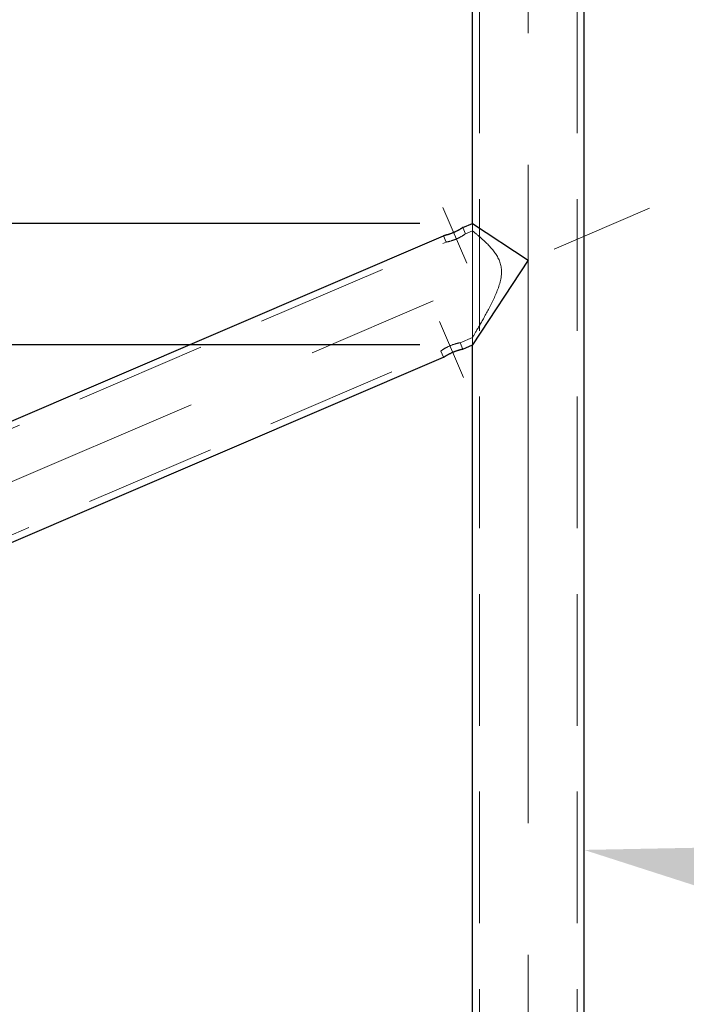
# Model space of a CAD drawing. Header units: millimetres. Extents: x -845 to -83, y 8759 to 9255.
# Tile 37 of 119: x -632 to -619, y 8864 to 8882. Entities that reach past the tile are written whole.
import ezdxf

# ---------------------------------------------------------------- set-up
doc = ezdxf.new("R2010")
doc.units = ezdxf.units.MM
doc.header["$LTSCALE"] = 10
doc.linetypes.add('HIDDEN', pattern=[0.375, 0.25, -0.125])
doc.linetypes.add('MITTE', pattern=[2, 1.25, -0.25, 0.25, -0.25])
doc.layers.get('Defpoints').update_dxf_attribs({"color": 1})
for name, color, linetype, lineweight in [('PS_DIM', 4, 'Continuous', 13), ('PS_Hidden', 2, 'HIDDEN', 9), ('PS_Mid', 5, 'MITTE', 15), ('PS_Shape', 161, 'Continuous', 30), ('PS_SOLID', 7, 'Continuous', 30)]:
    doc.layers.add(name, color=color, linetype=linetype, lineweight=lineweight)
doc.styles.add('simplex', font='simplex.shx', dxfattribs={"width": 0.75})
doc.dimstyles.new('1_20_PRZ', dxfattribs={"dimtxt": 2, "dimasz": 1, "dimexe": 2, "dimexo": 5, "dimgap": 1, "dimtad": 1, "dimdec": 0, "dimlfac": 20, "dimtxsty": 'simplex', "dimblk": 'dimznak', "dimcen": 2, "dimse1": 1, "dimse2": 1, "dimclrd": 256, "dimclrt": 4, "dimadec": 1, "dimazin": 0, "dimtfac": 1, "dimtdec": 0, "dimtix": 1, "dimtmove": 2, "dimatfit": 3, "dimldrblk": 'dim-grot', "dimfxl": 1, "dimarcsym": 0})
doc.dimstyles.new('1_20_SC', dxfattribs={"dimtxt": 2, "dimasz": 1, "dimexe": 1, "dimexo": 1, "dimgap": 1, "dimtad": 1, "dimdec": 0, "dimlfac": 20, "dimtxsty": 'simplex', "dimblk": 'dimznak', "dimcen": 2, "dimclrd": 256, "dimclre": 256, "dimclrt": 4, "dimadec": 1, "dimazin": 0, "dimtfac": 1, "dimtdec": 0, "dimtix": 1, "dimtmove": 2, "dimatfit": 3, "dimldrblk": 'dim-grot', "dimfxl": 1, "dimarcsym": 0})
doc.dimstyles.new('średnice', dxfattribs={"dimtxt": 2, "dimasz": 2.5, "dimexe": 1, "dimexo": 1, "dimgap": 1, "dimtad": 1, "dimdec": 0, "dimlfac": 10, "dimtxsty": 'simplex', "dimcen": 2, "dimclrd": 256, "dimclre": 256, "dimclrt": 3, "dimadec": 1, "dimazin": 0, "dimtfac": 1, "dimtdec": 0, "dimtix": 1, "dimtmove": 1, "dimatfit": 0, "dimfxl": 1, "dimarcsym": 0})

# ---------------------------------------------------------------- blocks, each defined once
blk = doc.blocks.new('dimznak')
at = {"color": 0}
for points in [[(0, 2), (0, -2)], [(-2, 0), (2, 0)]]:
    blk.add_lwpolyline(points, dxfattribs=at)
at = {"color": 2}
blk.add_lwpolyline([(1, 1), (-1, -1)], dxfattribs=at)
blk = doc.blocks.new('*D128')
at = {"layer": 'Defpoints', "color": 0, "transparency": 16777216}
for p in [(-633.283, 8876.211), (-623.343, 8876.211), (-621.223, 8858.014)]:
    blk.add_point(p, dxfattribs=at)
at = {"layer": 'PS_DIM', "lineweight": -2, "transparency": 16777216}
for p, q in [((-624.343, 8876.211), (-634.283, 8876.211)), ((-633.283, 8859.014), (-633.283, 8875.211)), ((-622.223, 8858.014), (-634.283, 8858.014))]:
    blk.add_line(p, q, dxfattribs=at)
for p, rotation in [((-633.283, 8876.211), 90), ((-633.283, 8858.014), 270)]:
    blk.add_blockref('dimznak', p, dxfattribs=dict(at, rotation=rotation))
at = {"layer": 'PS_DIM', "color": 4, "transparency": 16777216, "insert": (-635.283, 8867.113), "char_height": 2, "attachment_point": 5, "rotation": 90, "style": 'simplex'}
blk.add_mtext('364', dxfattribs=at)
blk = doc.blocks.new('dim-grot')
blk.add_hatch(color=256).paths.add_polyline_path([(0, 0), (-2, 0.5), (-2, -0.5)])
blk.add_lwpolyline([(0, 0), (-2, 0.5), (-2, -0.5), (0, 0)])
blk = doc.blocks.new('*D129')
at = {"layer": 'Defpoints', "color": 0, "transparency": 16777216}
for p in [(-633.283, 8878.518), (-623.343, 8878.518), (-623.343, 8876.211)]:
    blk.add_point(p, dxfattribs=at)
at = {"layer": 'PS_DIM', "lineweight": -2, "transparency": 16777216}
for p, q in [((-633.283, 8879.518), (-633.283, 8880.518)), ((-633.283, 8876.211), (-633.283, 8878.518)), ((-633.283, 8875.211), (-633.283, 8874.211))]:
    blk.add_line(p, q, dxfattribs=at)
for p, rotation in [((-633.283, 8878.518), 270), ((-633.283, 8876.211), 90)]:
    blk.add_blockref('dimznak', p, dxfattribs=dict(at, rotation=rotation))
at = {"layer": 'PS_DIM', "color": 4, "transparency": 16777216, "insert": (-635.283, 8880.59), "char_height": 2, "attachment_point": 5, "rotation": 90, "style": 'simplex'}
blk.add_mtext('46', dxfattribs=at)
blk = doc.blocks.new('*D130')
at = {"layer": 'Defpoints', "color": 0, "transparency": 16777216}
for p in [(-633.283, 8903.711), (-623.343, 8903.711), (-623.343, 8878.518)]:
    blk.add_point(p, dxfattribs=at)
at = {"layer": 'PS_DIM', "lineweight": -2, "transparency": 16777216}
for p, q in [((-624.343, 8903.711), (-634.283, 8903.711)), ((-633.283, 8879.518), (-633.283, 8902.711)), ((-624.343, 8878.518), (-634.283, 8878.518))]:
    blk.add_line(p, q, dxfattribs=at)
for p, rotation in [((-633.283, 8903.711), 90), ((-633.283, 8878.518), 270)]:
    blk.add_blockref('dimznak', p, dxfattribs=dict(at, rotation=rotation))
at = {"layer": 'PS_DIM', "color": 4, "transparency": 16777216, "insert": (-635.283, 8891.114), "char_height": 2, "attachment_point": 5, "rotation": 90, "style": 'simplex'}
blk.add_mtext('504', dxfattribs=at)
blk = doc.blocks.new('*D138')
at = {"layer": 'Defpoints', "color": 0, "transparency": 16777216}
for p in [(-642.283, 8890.129), (-464.843, 8886.829), (-464.843, 8838.437)]:
    blk.add_point(p, dxfattribs=at)
at = {"layer": 'PS_DIM', "lineweight": -2, "transparency": 16777216}
blk.add_line((-641.283, 8838.437), (-465.843, 8838.437), dxfattribs=at)
at = {"layer": 'PS_DIM', "lineweight": -2, "transparency": 16777216, "rotation": 180}
blk.add_blockref('dimznak', (-642.283, 8838.437), dxfattribs=at)
at = {"layer": 'PS_DIM', "lineweight": -2, "transparency": 16777216}
blk.add_blockref('dimznak', (-464.843, 8838.437), dxfattribs=at)
at = {"layer": 'PS_DIM', "color": 4, "transparency": 16777216, "insert": (-553.563, 8840.437), "char_height": 2, "attachment_point": 5, "style": 'simplex'}
blk.add_mtext('3549', dxfattribs=at)
blk = doc.blocks.new('*D236')
at = {"layer": 'Defpoints', "color": 0, "transparency": 16777216}
for p in [(-621.223, 8904.02), (-570.135, 8879.909), (-615.186, 8864.15), (-621.223, 8858.014), (-621.931, 8857.711)]:
    blk.add_point(p, dxfattribs=at)
at = {"layer": 'PS_DIM', "lineweight": -2, "transparency": 16777216}
blk.add_arc((-621.223, 8858.014), 8.607, 39.8991, 73.2995, dxfattribs=at)
at = {"layer": 'PS_DIM', "transparency": 16777216}
for points in [[(-618.81, 8865.846), (-618.689, 8866.671), (-621.223, 8866.622)], [(-614.265, 8863.753), (-614.975, 8863.317), (-613.312, 8861.405)]]:
    blk.add_solid(points, dxfattribs=at)
at = {"layer": 'PS_DIM', "color": 3, "transparency": 16777216, "insert": (-615.279, 8867.029), "char_height": 2, "attachment_point": 5, "rotation": 326.5993, "style": 'simplex'}
blk.add_mtext('66,8°', dxfattribs=at)
blk = doc.blocks.new('*X258')
at = {"layer": 'PS_Hidden', "color": 2, "linetype": 'HIDDEN'}
for p, q in [((-621.353, 8850.229), (-621.353, 8904.02)), ((-623.213, 8850.229), (-623.213, 8903.111)), ((-623.527, 8878.439), (-623.476, 8878.319)), ((-623.343, 8878.518), (-623.343, 8878.376)), ((-623.343, 8876.211), (-623.343, 8878.518)), ((-623.895, 8878.281), (-623.843, 8878.162)), ((-623.669, 8878.213), (-623.66, 8878.217)), ((-623.66, 8878.217), (-623.651, 8878.221)), ((-623.651, 8878.221), (-623.642, 8878.225)), ((-623.642, 8878.225), (-623.633, 8878.229)), ((-623.633, 8878.229), (-623.624, 8878.233)), ((-623.624, 8878.233), (-623.615, 8878.237)), ((-623.615, 8878.237), (-623.606, 8878.242)), ((-623.606, 8878.242), (-623.597, 8878.246)), ((-623.597, 8878.246), (-623.588, 8878.25)), ((-623.588, 8878.25), (-623.58, 8878.255)), ((-623.58, 8878.255), (-623.571, 8878.259)), ((-623.571, 8878.259), (-623.563, 8878.264)), ((-623.563, 8878.264), (-623.556, 8878.268)), ((-623.556, 8878.268), (-623.548, 8878.273)), ((-623.548, 8878.273), (-623.541, 8878.277)), ((-623.541, 8878.277), (-623.535, 8878.281)), ((-623.535, 8878.281), (-623.528, 8878.285)), ((-623.528, 8878.285), (-623.522, 8878.288)), ((-623.522, 8878.288), (-623.517, 8878.292)), ((-623.517, 8878.292), (-623.511, 8878.295)), ((-623.511, 8878.295), (-623.506, 8878.299)), ((-623.506, 8878.299), (-623.501, 8878.302)), ((-623.501, 8878.302), (-623.497, 8878.305)), ((-623.497, 8878.305), (-623.493, 8878.307)), ((-623.493, 8878.307), (-623.489, 8878.31)), ((-623.489, 8878.31), (-623.486, 8878.312)), ((-623.486, 8878.312), (-623.483, 8878.314)), ((-623.483, 8878.314), (-623.481, 8878.316)), ((-623.481, 8878.316), (-623.479, 8878.317)), ((-623.479, 8878.317), (-623.478, 8878.318)), ((-623.478, 8878.318), (-623.477, 8878.319)), ((-623.477, 8878.319), (-623.476, 8878.319)), ((-623.476, 8878.319), (-623.343, 8878.376)), ((-623.476, 8878.319), (-623.476, 8878.319)), ((-623.343, 8878.376), (-623.343, 8878.376)), ((-623.343, 8878.376), (-623.342, 8878.375)), ((-623.342, 8878.375), (-623.341, 8878.374)), ((-623.341, 8878.374), (-623.339, 8878.373)), ((-623.339, 8878.373), (-623.336, 8878.371)), ((-623.336, 8878.371), (-623.333, 8878.368)), ((-623.333, 8878.368), (-623.33, 8878.365)), ((-623.33, 8878.365), (-623.326, 8878.362)), ((-623.326, 8878.362), (-623.321, 8878.358)), ((-623.321, 8878.358), (-623.316, 8878.354)), ((-623.316, 8878.354), (-623.31, 8878.349)), ((-623.31, 8878.349), (-623.304, 8878.344)), ((-623.304, 8878.344), (-623.297, 8878.339)), ((-623.297, 8878.339), (-623.29, 8878.333)), ((-623.29, 8878.333), (-623.282, 8878.326)), ((-623.282, 8878.326), (-623.274, 8878.32)), ((-623.274, 8878.32), (-623.266, 8878.312)), ((-623.266, 8878.312), (-623.256, 8878.305)), ((-623.256, 8878.305), (-623.247, 8878.296)), ((-623.247, 8878.296), (-623.237, 8878.288)), ((-623.237, 8878.288), (-623.227, 8878.279)), ((-623.227, 8878.279), (-623.216, 8878.27)), ((-623.216, 8878.27), (-623.205, 8878.26)), ((-623.205, 8878.26), (-623.193, 8878.25)), ((-623.193, 8878.25), (-623.182, 8878.24)), ((-623.182, 8878.24), (-623.17, 8878.229)), ((-623.17, 8878.229), (-623.158, 8878.218)), ((-623.158, 8878.218), (-623.146, 8878.207)), ((-637.693, 8872.227), (-623.843, 8878.162)), ((-623.843, 8878.162), (-623.843, 8878.162)), ((-623.843, 8878.162), (-623.842, 8878.162)), ((-623.842, 8878.162), (-623.841, 8878.162)), ((-623.841, 8878.162), (-623.839, 8878.163)), ((-623.839, 8878.163), (-623.837, 8878.163)), ((-623.837, 8878.163), (-623.834, 8878.164)), ((-623.834, 8878.164), (-623.831, 8878.164)), ((-623.831, 8878.164), (-623.827, 8878.165)), ((-623.827, 8878.165), (-623.823, 8878.166)), ((-623.823, 8878.166), (-623.818, 8878.167)), ((-623.818, 8878.167), (-623.813, 8878.168)), ((-623.813, 8878.168), (-623.807, 8878.17)), ((-623.807, 8878.17), (-623.801, 8878.171)), ((-623.801, 8878.171), (-623.795, 8878.173)), ((-623.795, 8878.173), (-623.789, 8878.174)), ((-623.789, 8878.174), (-623.782, 8878.176)), ((-623.782, 8878.176), (-623.775, 8878.178)), ((-623.775, 8878.178), (-623.767, 8878.18)), ((-623.767, 8878.18), (-623.759, 8878.182)), ((-623.759, 8878.182), (-623.751, 8878.185)), ((-623.751, 8878.185), (-623.743, 8878.187)), ((-623.743, 8878.187), (-623.734, 8878.19)), ((-623.734, 8878.19), (-623.725, 8878.193)), ((-623.725, 8878.193), (-623.716, 8878.196)), ((-623.716, 8878.196), (-623.707, 8878.199)), ((-623.707, 8878.199), (-623.697, 8878.202)), ((-623.697, 8878.202), (-623.688, 8878.206)), ((-623.688, 8878.206), (-623.678, 8878.209)), ((-623.678, 8878.209), (-623.669, 8878.213)), ((-623.146, 8878.207), (-623.133, 8878.196)), ((-623.133, 8878.196), (-623.121, 8878.184)), ((-623.121, 8878.184), (-623.108, 8878.172)), ((-623.108, 8878.172), (-623.095, 8878.16)), ((-623.095, 8878.16), (-623.082, 8878.147)), ((-623.082, 8878.147), (-623.069, 8878.134)), ((-623.069, 8878.134), (-623.055, 8878.12)), ((-623.055, 8878.12), (-623.042, 8878.106)), ((-623.042, 8878.106), (-623.028, 8878.092)), ((-623.028, 8878.092), (-623.014, 8878.077)), ((-623.014, 8878.077), (-623, 8878.062)), ((-623, 8878.062), (-622.986, 8878.046)), ((-622.986, 8878.046), (-622.972, 8878.03)), ((-622.972, 8878.03), (-622.959, 8878.013)), ((-622.959, 8878.013), (-622.945, 8877.996)), ((-622.945, 8877.996), (-622.932, 8877.979)), ((-622.932, 8877.979), (-622.919, 8877.961)), ((-622.919, 8877.961), (-622.906, 8877.943)), ((-622.906, 8877.943), (-622.893, 8877.924)), ((-622.893, 8877.924), (-622.882, 8877.905)), ((-622.882, 8877.905), (-622.87, 8877.886)), ((-622.87, 8877.886), (-622.859, 8877.866)), ((-622.859, 8877.866), (-622.849, 8877.846)), ((-622.849, 8877.846), (-622.839, 8877.825)), ((-622.839, 8877.825), (-622.83, 8877.804)), ((-622.83, 8877.804), (-622.822, 8877.783)), ((-622.822, 8877.783), (-622.815, 8877.761)), ((-622.815, 8877.761), (-622.809, 8877.739)), ((-622.809, 8877.739), (-622.804, 8877.716)), ((-622.804, 8877.716), (-622.799, 8877.694)), ((-622.799, 8877.694), (-622.796, 8877.671)), ((-622.796, 8877.671), (-622.794, 8877.648)), ((-622.801, 8877.488), (-622.806, 8877.461)), ((-622.797, 8877.516), (-622.801, 8877.488)), ((-622.794, 8877.544), (-622.797, 8877.516)), ((-622.794, 8877.648), (-622.792, 8877.624)), ((-622.792, 8877.572), (-622.794, 8877.544)), ((-622.792, 8877.624), (-622.792, 8877.601)), ((-622.792, 8877.601), (-622.792, 8877.572)), ((-622.792, 8877.601), (-622.792, 8877.601)), ((-622.852, 8877.296), (-622.862, 8877.27)), ((-622.843, 8877.324), (-622.852, 8877.296)), ((-622.834, 8877.351), (-622.843, 8877.324)), ((-622.826, 8877.378), (-622.834, 8877.351)), ((-622.819, 8877.405), (-622.826, 8877.378)), ((-622.812, 8877.433), (-622.819, 8877.405)), ((-622.806, 8877.461), (-622.812, 8877.433)), ((-622.928, 8877.11), (-622.94, 8877.084)), ((-622.917, 8877.136), (-622.928, 8877.11)), ((-622.905, 8877.163), (-622.917, 8877.136)), ((-622.894, 8877.189), (-622.905, 8877.163)), ((-622.883, 8877.216), (-622.894, 8877.189)), ((-622.872, 8877.243), (-622.883, 8877.216)), ((-622.862, 8877.27), (-622.872, 8877.243)), ((-623.027, 8876.909), (-623.039, 8876.885)), ((-623.014, 8876.933), (-623.027, 8876.909)), ((-623.002, 8876.958), (-623.014, 8876.933)), ((-622.989, 8876.983), (-623.002, 8876.958)), ((-622.977, 8877.008), (-622.989, 8876.983)), ((-622.965, 8877.033), (-622.977, 8877.008)), ((-622.952, 8877.059), (-622.965, 8877.033)), ((-622.94, 8877.084), (-622.952, 8877.059)), ((-623.124, 8876.729), (-623.136, 8876.708)), ((-623.113, 8876.75), (-623.124, 8876.729)), ((-623.101, 8876.772), (-623.113, 8876.75)), ((-623.089, 8876.793), (-623.101, 8876.772)), ((-623.077, 8876.816), (-623.089, 8876.793)), ((-623.064, 8876.839), (-623.077, 8876.816)), ((-623.052, 8876.862), (-623.064, 8876.839)), ((-623.039, 8876.885), (-623.052, 8876.862)), ((-623.228, 8876.548), (-623.238, 8876.53)), ((-623.217, 8876.567), (-623.228, 8876.548)), ((-623.206, 8876.586), (-623.217, 8876.567)), ((-623.195, 8876.605), (-623.206, 8876.586)), ((-623.183, 8876.625), (-623.195, 8876.605)), ((-623.172, 8876.645), (-623.183, 8876.625)), ((-623.16, 8876.666), (-623.172, 8876.645)), ((-623.148, 8876.687), (-623.16, 8876.666)), ((-623.136, 8876.708), (-623.148, 8876.687)), ((-623.578, 8876.252), (-623.343, 8876.353)), ((-623.342, 8876.355), (-623.343, 8876.353)), ((-623.343, 8876.353), (-623.343, 8876.353)), ((-623.343, 8876.353), (-623.343, 8876.211)), ((-623.34, 8876.358), (-623.342, 8876.355)), ((-623.337, 8876.363), (-623.34, 8876.358)), ((-623.334, 8876.368), (-623.337, 8876.363)), ((-623.33, 8876.375), (-623.334, 8876.368)), ((-623.325, 8876.382), (-623.33, 8876.375)), ((-623.32, 8876.391), (-623.325, 8876.382)), ((-623.314, 8876.401), (-623.32, 8876.391)), ((-623.308, 8876.412), (-623.314, 8876.401)), ((-623.301, 8876.424), (-623.308, 8876.412)), ((-623.293, 8876.437), (-623.301, 8876.424)), ((-623.285, 8876.45), (-623.293, 8876.437)), ((-623.276, 8876.465), (-623.285, 8876.45)), ((-623.267, 8876.48), (-623.276, 8876.465)), ((-623.258, 8876.496), (-623.267, 8876.48)), ((-623.248, 8876.513), (-623.258, 8876.496)), ((-623.238, 8876.53), (-623.248, 8876.513)), ((-623.833, 8876.163), (-623.842, 8876.159)), ((-623.825, 8876.168), (-623.833, 8876.163)), ((-623.816, 8876.172), (-623.825, 8876.168)), ((-623.807, 8876.177), (-623.816, 8876.172)), ((-623.798, 8876.181), (-623.807, 8876.177)), ((-623.789, 8876.185), (-623.798, 8876.181)), ((-623.78, 8876.189), (-623.789, 8876.185)), ((-623.77, 8876.193), (-623.78, 8876.189)), ((-623.761, 8876.197), (-623.77, 8876.193)), ((-623.752, 8876.201), (-623.761, 8876.197)), ((-623.743, 8876.204), (-623.752, 8876.201)), ((-623.734, 8876.208), (-623.743, 8876.204)), ((-623.724, 8876.212), (-623.734, 8876.208)), ((-623.715, 8876.215), (-623.724, 8876.212)), ((-623.706, 8876.218), (-623.715, 8876.215)), ((-623.697, 8876.221), (-623.706, 8876.218)), ((-623.688, 8876.224), (-623.697, 8876.221)), ((-623.679, 8876.227), (-623.688, 8876.224)), ((-623.67, 8876.229), (-623.679, 8876.227)), ((-623.662, 8876.232), (-623.67, 8876.229)), ((-623.654, 8876.234), (-623.662, 8876.232)), ((-623.647, 8876.236), (-623.654, 8876.234)), ((-623.64, 8876.238), (-623.647, 8876.236)), ((-623.633, 8876.24), (-623.64, 8876.238)), ((-623.626, 8876.241), (-623.633, 8876.24)), ((-623.62, 8876.243), (-623.626, 8876.241)), ((-623.614, 8876.244), (-623.62, 8876.243)), ((-623.609, 8876.245), (-623.614, 8876.244)), ((-623.603, 8876.247), (-623.609, 8876.245)), ((-623.599, 8876.248), (-623.603, 8876.247)), ((-623.594, 8876.249), (-623.599, 8876.248)), ((-623.591, 8876.249), (-623.594, 8876.249)), ((-623.587, 8876.25), (-623.591, 8876.249)), ((-623.584, 8876.251), (-623.587, 8876.25)), ((-623.582, 8876.251), (-623.584, 8876.251)), ((-623.58, 8876.252), (-623.582, 8876.251)), ((-623.579, 8876.252), (-623.58, 8876.252)), ((-623.578, 8876.252), (-623.579, 8876.252)), ((-623.578, 8876.252), (-623.578, 8876.252)), ((-623.578, 8876.252), (-623.527, 8876.132)), ((-637.511, 8870.281), (-623.946, 8876.094)), ((-623.945, 8876.095), (-623.946, 8876.095)), ((-623.946, 8876.095), (-623.946, 8876.094)), ((-623.946, 8876.094), (-623.895, 8875.975)), ((-623.944, 8876.096), (-623.945, 8876.095)), ((-623.942, 8876.097), (-623.944, 8876.096)), ((-623.94, 8876.098), (-623.942, 8876.097)), ((-623.938, 8876.1), (-623.94, 8876.098)), ((-623.935, 8876.102), (-623.938, 8876.1)), ((-623.932, 8876.104), (-623.935, 8876.102)), ((-623.928, 8876.106), (-623.932, 8876.104)), ((-623.924, 8876.109), (-623.928, 8876.106)), ((-623.92, 8876.112), (-623.924, 8876.109)), ((-623.915, 8876.115), (-623.92, 8876.112)), ((-623.91, 8876.119), (-623.915, 8876.115)), ((-623.905, 8876.122), (-623.91, 8876.119)), ((-623.899, 8876.126), (-623.905, 8876.122)), ((-623.893, 8876.129), (-623.899, 8876.126)), ((-623.887, 8876.133), (-623.893, 8876.129)), ((-623.88, 8876.137), (-623.887, 8876.133)), ((-623.873, 8876.141), (-623.88, 8876.137)), ((-623.866, 8876.146), (-623.873, 8876.141)), ((-623.858, 8876.15), (-623.866, 8876.146)), ((-623.85, 8876.154), (-623.858, 8876.15)), ((-623.842, 8876.159), (-623.85, 8876.154))]:
    blk.add_line(p, q, dxfattribs=at)
at = {"layer": 'PS_Mid', "color": 5, "linetype": 'MITTE'}
for p, q in [((-622.283, 8847.129), (-622.283, 8907.819)), ((-640.176, 8870.151), (-619.985, 8878.804)), ((-623.453, 8877.76), (-623.908, 8878.82)), ((-623.514, 8875.594), (-623.968, 8876.654))]:
    blk.add_line(p, q, dxfattribs=at)
at = {"layer": 'PS_SOLID', "color": 7, "linetype": 'Continuous'}
for p, q in [((-621.223, 8858.014), (-621.223, 8904.02)), ((-623.343, 8878.518), (-623.343, 8903.111)), ((-623.58, 8878.405), (-623.586, 8878.402)), ((-623.574, 8878.409), (-623.58, 8878.405)), ((-623.568, 8878.412), (-623.574, 8878.409)), ((-623.563, 8878.416), (-623.568, 8878.412)), ((-623.558, 8878.419), (-623.563, 8878.416)), ((-623.553, 8878.422), (-623.558, 8878.419)), ((-623.548, 8878.425), (-623.553, 8878.422)), ((-623.544, 8878.427), (-623.548, 8878.425)), ((-623.541, 8878.43), (-623.544, 8878.427)), ((-623.537, 8878.432), (-623.541, 8878.43)), ((-623.535, 8878.434), (-623.537, 8878.432)), ((-623.532, 8878.435), (-623.535, 8878.434)), ((-623.53, 8878.437), (-623.532, 8878.435)), ((-623.529, 8878.438), (-623.53, 8878.437)), ((-623.528, 8878.438), (-623.529, 8878.438)), ((-623.527, 8878.439), (-623.528, 8878.438)), ((-623.527, 8878.439), (-623.343, 8878.518)), ((-623.527, 8878.439), (-623.527, 8878.439)), ((-623.343, 8878.518), (-622.283, 8877.819)), ((-637.744, 8872.346), (-623.895, 8878.281)), ((-623.894, 8878.281), (-623.895, 8878.281)), ((-623.892, 8878.282), (-623.894, 8878.282)), ((-623.894, 8878.282), (-623.894, 8878.281)), ((-623.891, 8878.282), (-623.892, 8878.282)), ((-623.888, 8878.283), (-623.891, 8878.282)), ((-623.885, 8878.283), (-623.888, 8878.283)), ((-623.882, 8878.284), (-623.885, 8878.283)), ((-623.878, 8878.285), (-623.882, 8878.284)), ((-623.874, 8878.286), (-623.878, 8878.285)), ((-623.869, 8878.287), (-623.874, 8878.286)), ((-623.864, 8878.289), (-623.869, 8878.287)), ((-623.859, 8878.29), (-623.864, 8878.289)), ((-623.853, 8878.291), (-623.859, 8878.29)), ((-623.847, 8878.293), (-623.853, 8878.291)), ((-623.84, 8878.295), (-623.847, 8878.293)), ((-623.834, 8878.297), (-623.84, 8878.295)), ((-623.826, 8878.299), (-623.834, 8878.297)), ((-623.819, 8878.301), (-623.826, 8878.299)), ((-623.811, 8878.303), (-623.819, 8878.301)), ((-623.803, 8878.306), (-623.811, 8878.303)), ((-623.795, 8878.308), (-623.803, 8878.306)), ((-623.786, 8878.311), (-623.795, 8878.308)), ((-623.777, 8878.314), (-623.786, 8878.311)), ((-623.768, 8878.317), (-623.777, 8878.314)), ((-623.759, 8878.321), (-623.768, 8878.317)), ((-623.749, 8878.324), (-623.759, 8878.321)), ((-623.74, 8878.328), (-623.749, 8878.324)), ((-623.731, 8878.331), (-623.74, 8878.328)), ((-623.721, 8878.335), (-623.731, 8878.331)), ((-623.712, 8878.339), (-623.721, 8878.335)), ((-623.703, 8878.343), (-623.712, 8878.339)), ((-623.694, 8878.347), (-623.703, 8878.343)), ((-623.685, 8878.351), (-623.694, 8878.347)), ((-623.676, 8878.355), (-623.685, 8878.351)), ((-623.667, 8878.359), (-623.676, 8878.355)), ((-623.658, 8878.363), (-623.667, 8878.359)), ((-623.649, 8878.368), (-623.658, 8878.363)), ((-623.64, 8878.372), (-623.649, 8878.368)), ((-623.632, 8878.377), (-623.64, 8878.372)), ((-623.623, 8878.381), (-623.632, 8878.377)), ((-623.615, 8878.385), (-623.623, 8878.381)), ((-623.608, 8878.39), (-623.615, 8878.385)), ((-623.6, 8878.394), (-623.608, 8878.39)), ((-623.593, 8878.398), (-623.6, 8878.394)), ((-623.586, 8878.402), (-623.593, 8878.398)), ((-622.283, 8877.819), (-623.343, 8876.211)), ((-623.527, 8876.132), (-623.343, 8876.211)), ((-623.343, 8850.229), (-623.343, 8876.211)), ((-637.46, 8870.161), (-623.895, 8875.975)), ((-623.895, 8875.975), (-623.894, 8875.975)), ((-623.894, 8875.975), (-623.893, 8875.976)), ((-623.894, 8875.975), (-623.894, 8875.975)), ((-623.893, 8875.976), (-623.891, 8875.977)), ((-623.891, 8875.977), (-623.889, 8875.978)), ((-623.889, 8875.978), (-623.887, 8875.98)), ((-623.887, 8875.98), (-623.884, 8875.982)), ((-623.884, 8875.982), (-623.881, 8875.984)), ((-623.881, 8875.984), (-623.877, 8875.986)), ((-623.877, 8875.986), (-623.873, 8875.989)), ((-623.873, 8875.989), (-623.868, 8875.992)), ((-623.868, 8875.992), (-623.864, 8875.995)), ((-623.864, 8875.995), (-623.859, 8875.998)), ((-623.859, 8875.998), (-623.853, 8876.001)), ((-623.853, 8876.001), (-623.847, 8876.005)), ((-623.847, 8876.005), (-623.841, 8876.008)), ((-623.841, 8876.008), (-623.835, 8876.012)), ((-623.835, 8876.012), (-623.828, 8876.016)), ((-623.828, 8876.016), (-623.821, 8876.02)), ((-623.821, 8876.02), (-623.814, 8876.024)), ((-623.814, 8876.024), (-623.806, 8876.029)), ((-623.806, 8876.029), (-623.798, 8876.033)), ((-623.798, 8876.033), (-623.79, 8876.037)), ((-623.79, 8876.037), (-623.781, 8876.042)), ((-623.781, 8876.042), (-623.772, 8876.046)), ((-623.772, 8876.046), (-623.763, 8876.05)), ((-623.763, 8876.05), (-623.754, 8876.055)), ((-623.754, 8876.055), (-623.745, 8876.059)), ((-623.745, 8876.059), (-623.736, 8876.063)), ((-623.736, 8876.063), (-623.727, 8876.067)), ((-623.727, 8876.067), (-623.718, 8876.071)), ((-623.718, 8876.071), (-623.709, 8876.075)), ((-623.709, 8876.075), (-623.7, 8876.079)), ((-623.7, 8876.079), (-623.691, 8876.082)), ((-623.691, 8876.082), (-623.681, 8876.086)), ((-623.681, 8876.086), (-623.672, 8876.09)), ((-623.672, 8876.09), (-623.663, 8876.093)), ((-623.663, 8876.093), (-623.654, 8876.096)), ((-623.654, 8876.096), (-623.644, 8876.1)), ((-623.644, 8876.1), (-623.636, 8876.103)), ((-623.636, 8876.103), (-623.627, 8876.105)), ((-623.627, 8876.105), (-623.618, 8876.108)), ((-623.618, 8876.108), (-623.61, 8876.111)), ((-623.61, 8876.111), (-623.602, 8876.113)), ((-623.602, 8876.113), (-623.595, 8876.115)), ((-623.595, 8876.115), (-623.588, 8876.117)), ((-623.588, 8876.117), (-623.581, 8876.119)), ((-623.581, 8876.119), (-623.575, 8876.121)), ((-623.575, 8876.121), (-623.569, 8876.122)), ((-623.569, 8876.122), (-623.563, 8876.124)), ((-623.563, 8876.124), (-623.557, 8876.125)), ((-623.557, 8876.125), (-623.552, 8876.127)), ((-623.552, 8876.127), (-623.547, 8876.128)), ((-623.547, 8876.128), (-623.543, 8876.129)), ((-623.543, 8876.129), (-623.539, 8876.13)), ((-623.539, 8876.13), (-623.536, 8876.13)), ((-623.536, 8876.13), (-623.533, 8876.131)), ((-623.533, 8876.131), (-623.531, 8876.132)), ((-623.531, 8876.132), (-623.529, 8876.132)), ((-623.529, 8876.132), (-623.528, 8876.132)), ((-623.528, 8876.132), (-623.527, 8876.132)), ((-623.527, 8876.132), (-623.527, 8876.132))]:
    blk.add_line(p, q, dxfattribs=at)

msp = doc.modelspace()

# ---------------------------------------------------------------- block references
at = {"layer": 'PS_Shape', "color": 31}
msp.add_blockref('*X258', (0, 0), dxfattribs=at)

# ---------------------------------------------------------------- dimensions: what is measured, and where the dimension line sits
at = {"layer": 'PS_DIM'}
for base, p1, p2, picture, middle in [((-633.283, 8903.711), (-623.343, 8878.518), (-623.343, 8903.711), '*D130', (-635.283, 8891.114)), ((-633.283, 8876.211), (-621.223, 8858.014), (-623.343, 8876.211), '*D128', (-635.283, 8867.113))]:
    dim = msp.add_linear_dim(base=base, p1=p1, p2=p2, angle=90, dimstyle='1_20_SC', dxfattribs=at)
    dim.commit()
    dim.dimension.update_dxf_attribs({"geometry": picture, "text_midpoint": middle})
dim = msp.add_angular_dim_2l(base=(-615.186, 8864.15), line1=((-621.931, 8857.711), (-570.135, 8879.909)), line2=((-621.223, 8858.014), (-621.223, 8904.02)), dimstyle='średnice', dxfattribs=at)
dim.commit()
dim.dimension.update_dxf_attribs({"geometry": '*D236', "text_midpoint": (-615.279, 8867.029)})
dim = msp.add_linear_dim(base=(-464.843, 8838.437), p1=(-642.283, 8890.129), p2=(-464.843, 8886.829), dimstyle='1_20_PRZ', dxfattribs=at)
dim.commit()
dim.dimension.update_dxf_attribs({"geometry": '*D138', "text_midpoint": (-553.563, 8840.437)})
dim = msp.add_linear_dim(base=(-633.283, 8878.518), p1=(-623.343, 8876.211), p2=(-623.343, 8878.518), angle=90, dimstyle='1_20_PRZ', dxfattribs=at)
dim.commit()
dim.dimension.update_dxf_attribs({"geometry": '*D129', "text_midpoint": (-635.283, 8880.59), "dimtype": 128})

doc.saveas('drawing.dxf')
